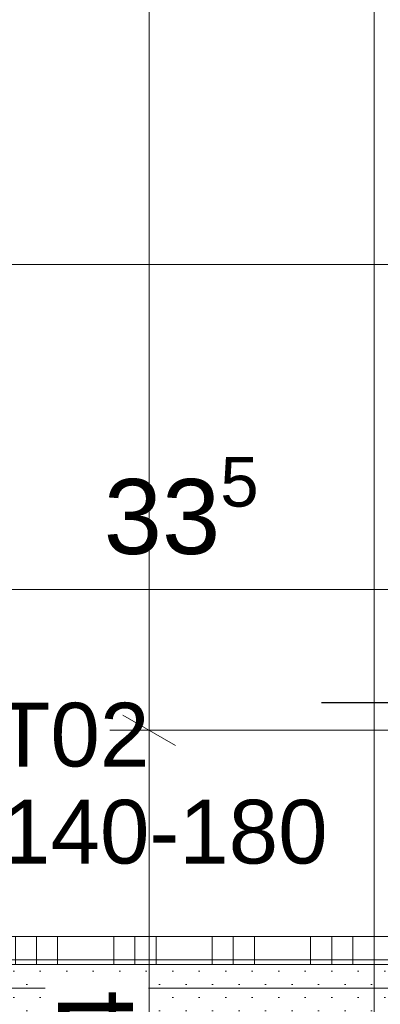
# Model space of a CAD drawing. Header units: metres. Extents: x -3.5 to 65.3, y -10.9 to 16.7.
# Tile 170 of 225: x 43.292 to 43.485, y 3.914 to 4.439. Entities that reach past the tile are written whole.
import ezdxf

# ---------------------------------------------------------------- set-up
doc = ezdxf.new("R2010")
doc.units = ezdxf.units.M
doc.header["$MEASUREMENT"] = 0
doc.linetypes.add('Wipeout_Contour', pattern=[1, 0, -1])
for name, color, linetype in [('102 - Bemaßung_ Beschriftung.Detail_ Ausschnitt', 7, 'Continuous'), ('654 - Abdeckung.Wand Belag', 7, 'Continuous'), ('Neubau_102 - Bemaßung_ Beschriftung.Detail_ Ausschnitt', 7, 'Continuous'), ('Neubau_606 - Struktur.Wand Innen Ausbau', 7, 'Continuous'), ('Neubau_650 - Abdeckung.Fußboden Aufbau', 7, 'Continuous')]:
    doc.layers.add(name, color=color, linetype=linetype)
doc.styles.add('ERSTELLTER_STIL_1', font='txt')
doc.dimstyles.new('ERSTELLTER_STIL__1', dxfattribs={"dimtxt": 0.04, "dimasz": 0.02128, "dimexe": 0.18, "dimexo": 0.0625, "dimgap": 0, "dimtad": 1, "dimtih": 1, "dimtoh": 1, "dimzin": 0, "dimdsep": 46, "dimtxsty": 'ERSTELLTER_STIL_1', "dimblk": 'ARROWHEAD_2', "dimblk1": 'ARROWHEAD_2', "dimblk2": 'ARROWHEAD_2', "dimcen": 0.09, "dimse1": 1, "dimse2": 1, "dimclrd": 7, "dimclre": 7, "dimclrt": 7, "dimazin": 0, "dimtfac": 1, "dimtdec": 4, "dimtmove": 0, "dimatfit": 3, "dimfxl": 1, "dimtolj": 1, "dimtzin": 0, "dimarcsym": 0})
doc.dimstyles.new('ERSTELLTER_STIL__3', dxfattribs={"dimtxt": 0.04, "dimasz": 0.02128, "dimexe": 0.18, "dimexo": 0.0625, "dimgap": 0, "dimtad": 1, "dimzin": 0, "dimdsep": 46, "dimtxsty": 'ERSTELLTER_STIL_1', "dimblk": 'ARROWHEAD_2', "dimblk1": 'ARROWHEAD_2', "dimblk2": 'ARROWHEAD_2', "dimcen": 0.09, "dimse1": 1, "dimse2": 1, "dimclrd": 7, "dimclre": 7, "dimclrt": 7, "dimazin": 0, "dimtfac": 1, "dimtdec": 4, "dimtmove": 0, "dimatfit": 3, "dimfxl": 1, "dimtolj": 1, "dimtzin": 0, "dimarcsym": 0})
doc.dimstyles.new('ERSTELLTER_STIL__6', dxfattribs={"dimtxt": 0.04, "dimasz": 0.02128, "dimexe": 0.18, "dimexo": 0.0625, "dimgap": 0, "dimtad": 1, "dimzin": 0, "dimdsep": 46, "dimtxsty": 'ERSTELLTER_STIL_1', "dimblk": 'ARROWHEAD_2', "dimblk1": 'ARROWHEAD_2', "dimblk2": 'ARROWHEAD_2', "dimcen": 0.09, "dimclrd": 7, "dimclre": 7, "dimclrt": 7, "dimazin": 0, "dimtfac": 1, "dimtdec": 4, "dimtmove": 0, "dimatfit": 3, "dimfxl": 1, "dimtolj": 1, "dimtzin": 0, "dimarcsym": 0})
doc.dimstyles.new('ERSTELLTER_STIL__7', dxfattribs={"dimtxt": 0.18, "dimasz": 0.010944, "dimexe": 0.18, "dimexo": 0.0625, "dimgap": 0, "dimtad": 0, "dimtih": 1, "dimtoh": 1, "dimdec": 4, "dimzin": 0, "dimdsep": 46, "dimcen": 0.09, "dimadec": 0, "dimazin": 0, "dimtfac": 1, "dimtdec": 4, "dimtmove": 0, "dimatfit": 3, "dimldrblk": 'ARROWHEAD_11', "dimfxl": 1, "dimtolj": 1, "dimtzin": 0, "dimarcsym": 0})
pattern_1 = [(45, (0, 0), (-0.007071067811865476, 0.007071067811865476), [0, -0.01])]

# ---------------------------------------------------------------- blocks, each defined once
blk = doc.blocks.new('*X148')
at = {"layer": '654 - Abdeckung.Wand Belag', "color": 7, "linetype": 'Continuous', "lineweight": 5}
for p, q in [((43.24874999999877, 3.949998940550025), (43.24874999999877, 3.937500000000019)), ((43.25999999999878, 3.949998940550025), (43.25999999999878, 3.937500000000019)), ((43.28999999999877, 3.949998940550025), (43.28999999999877, 3.937500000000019)), ((43.30124999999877, 3.949998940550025), (43.30124999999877, 3.937500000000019)), ((43.31249999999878, 3.949998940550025), (43.31249999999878, 3.937500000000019)), ((43.34249999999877, 3.949998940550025), (43.34249999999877, 3.937500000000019)), ((43.35374999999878, 3.949998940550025), (43.35374999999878, 3.937500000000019)), ((43.36499999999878, 3.949998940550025), (43.36499999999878, 3.937500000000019)), ((43.39499999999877, 3.949998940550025), (43.39499999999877, 3.937500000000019)), ((43.40624999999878, 3.949998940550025), (43.40624999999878, 3.937500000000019)), ((43.41749999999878, 3.949998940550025), (43.41749999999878, 3.937500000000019)), ((43.44749999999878, 3.949998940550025), (43.44749999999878, 3.937500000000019)), ((43.45874999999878, 3.949998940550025), (43.45874999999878, 3.937500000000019)), ((43.46999999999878, 3.949998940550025), (43.46999999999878, 3.937500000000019)), ((43.49999999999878, 3.949998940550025), (43.49999999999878, 3.937500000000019)), ((43.51124999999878, 3.949998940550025), (43.51124999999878, 3.937500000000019)), ((43.52249999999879, 3.949998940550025), (43.52249999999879, 3.937500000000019)), ((43.23998899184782, 3.937500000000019), (43.25999999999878, 3.937500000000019)), ((43.24874999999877, 3.937500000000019), (43.24874999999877, 3.934998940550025)), ((43.25999999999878, 3.937500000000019), (43.31249999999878, 3.937500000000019)), ((43.25999999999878, 3.937500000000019), (43.25999999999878, 3.934998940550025)), ((43.28999999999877, 3.937500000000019), (43.28999999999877, 3.934998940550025)), ((43.30124999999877, 3.937500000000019), (43.30124999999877, 3.934998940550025)), ((43.31249999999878, 3.937500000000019), (43.36499999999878, 3.937500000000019)), ((43.31249999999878, 3.937500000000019), (43.31249999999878, 3.934998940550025)), ((43.34249999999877, 3.937500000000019), (43.34249999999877, 3.934998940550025)), ((43.35374999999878, 3.937500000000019), (43.35374999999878, 3.934998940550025)), ((43.36499999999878, 3.937500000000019), (43.41749999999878, 3.937500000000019)), ((43.36499999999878, 3.937500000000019), (43.36499999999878, 3.934998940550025)), ((43.39499999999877, 3.937500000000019), (43.39499999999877, 3.934998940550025)), ((43.40624999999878, 3.937500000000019), (43.40624999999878, 3.934998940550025)), ((43.41749999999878, 3.937500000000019), (43.46999999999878, 3.937500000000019)), ((43.41749999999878, 3.937500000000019), (43.41749999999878, 3.934998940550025)), ((43.44749999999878, 3.937500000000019), (43.44749999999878, 3.934998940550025)), ((43.45874999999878, 3.937500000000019), (43.45874999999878, 3.934998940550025)), ((43.46999999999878, 3.937500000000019), (43.52249999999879, 3.937500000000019)), ((43.46999999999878, 3.937500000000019), (43.46999999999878, 3.934998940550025)), ((43.49999999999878, 3.937500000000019), (43.49999999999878, 3.934998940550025)), ((43.51124999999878, 3.937500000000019), (43.51124999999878, 3.934998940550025)), ((43.52249999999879, 3.937500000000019), (43.52998812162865, 3.937500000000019)), ((43.52249999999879, 3.937500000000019), (43.52249999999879, 3.934998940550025))]:
    blk.add_line(p, q, dxfattribs=at)
blk = doc.blocks.new('*D177')
at = {"layer": '102 - Bemaßung_ Beschriftung.Detail_ Ausschnitt', "color": 7, "linetype": 'Continuous', "lineweight": 5}
for p, q in [((41.86494027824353, 1.076299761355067), (41.86494027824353, 1.118299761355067)), ((43.54498796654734, 1.076299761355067), (43.54498796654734, 1.118299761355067)), ((41.85185655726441, 1.083299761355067), (41.8680223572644, 1.111299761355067)), ((41.87302317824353, 1.111299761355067), (41.85685737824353, 1.083299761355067)), ((43.55307086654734, 1.111299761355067), (43.53690506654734, 1.083299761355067)), ((41.86494027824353, 1.097299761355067), (43.54498796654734, 1.097299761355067))]:
    blk.add_line(p, q, dxfattribs=at)
at = {"layer": '102 - Bemaßung_ Beschriftung.Detail_ Ausschnitt', "color": 7, "lineweight": 5, "insert": (42.65175252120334, 1.105299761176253), "char_height": 0.04, "attachment_point": 7, "style": 'ERSTELLTER_STIL_1'}
blk.add_mtext('\\A1;{\\pql;\\fArial|b0|i0|c0|p38;1,68}', dxfattribs=at)
blk = doc.blocks.new('ARROWHEAD_2')
at = {"color": 0, "linetype": 'Continuous', "lineweight": 0}
for p, q in [((-0.3781315, -0.655), (0.3781315, 0.655)), ((0, 0), (-1, 0))]:
    blk.add_line(p, q, dxfattribs=at)
blk = doc.blocks.new('*D212')
at = {"layer": '102 - Bemaßung_ Beschriftung.Detail_ Ausschnitt', "color": 7, "linetype": 'Continuous', "lineweight": 5}
for p, q in [((43.20998899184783, 4.11399661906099), (43.20998899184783, 4.15599661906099)), ((43.54498796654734, 4.11399661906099), (43.54498796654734, 4.15599661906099)), ((43.21807189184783, 4.14899661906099), (43.20190609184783, 4.12099661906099)), ((43.53690506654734, 4.12099661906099), (43.55307086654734, 4.14899661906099)), ((43.20998899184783, 4.13499661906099), (43.54498796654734, 4.13499661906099)), ((43.54498796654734, 4.13499661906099), (43.55867996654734, 4.13499661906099))]:
    blk.add_line(p, q, dxfattribs=at)
at = {"layer": '102 - Bemaßung_ Beschriftung.Detail_ Ausschnitt', "color": 7, "lineweight": 5, "insert": (43.33711717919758, 4.142310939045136), "char_height": 0.04, "attachment_point": 7, "style": 'ERSTELLTER_STIL_1'}
blk.add_mtext('\\A1;{\\pql;\\fArial|b0|i0|c0|p38;33\\fArial|b0|i0|c0|p38;\\A1{\\H.66x;\\S5^  ;}}', dxfattribs=at)
blk = doc.blocks.new('*D323')
at = {"layer": '102 - Bemaßung_ Beschriftung.Detail_ Ausschnitt', "color": 7, "linetype": 'Continuous', "lineweight": 5}
for p, q in [((39.85598899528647, 5.7680829), (39.88398899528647, 5.7519171)), ((39.89098899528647, 5.759999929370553), (39.84898899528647, 5.759999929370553)), ((39.86998899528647, 3.935000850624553), (39.86998899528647, 5.759999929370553)), ((39.85598899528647, 3.943083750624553), (39.88398899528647, 3.926917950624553))]:
    blk.add_line(p, q, dxfattribs=at)
at = {"layer": '102 - Bemaßung_ Beschriftung.Detail_ Ausschnitt', "color": 7, "linetype": 'Continuous', "lineweight": 9, "flags": 128}
blk.add_lwpolyline([(39.86676702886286, 5.822403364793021), (39.86676702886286, 5.920288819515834), (39.80962417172, 5.920288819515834), (39.80962417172, 5.822403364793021)], close=True, dxfattribs=at)
at = {"layer": '102 - Bemaßung_ Beschriftung.Detail_ Ausschnitt', "color": 7, "lineweight": 5, "insert": (39.86975124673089, 4.784272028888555), "char_height": 0.04, "attachment_point": 7, "rotation": 90, "style": 'ERSTELLTER_STIL_1'}
blk.add_mtext('\\A1;{\\pql;\\fArial|b0|i0|c0|p38;1,82\\fArial|b0|i0|c0|p38;\\A1{\\H.66x;\\S5^  ;}}', dxfattribs=at)
blk = doc.blocks.new('*D418')
at = {"layer": '102 - Bemaßung_ Beschriftung.Detail_ Ausschnitt', "color": 7, "linetype": 'Continuous', "lineweight": 5}
for p, q in [((43.46743593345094, 5.7680829), (43.49543593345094, 5.7519171)), ((43.50243593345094, 5.76), (43.46043593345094, 5.76)), ((43.48143593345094, 3.889997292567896), (43.48143593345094, 5.76)), ((43.46743593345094, 3.898080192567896), (43.49543593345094, 3.881914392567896)), ((43.74498899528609, 3.889997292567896), (43.46043593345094, 3.889997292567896))]:
    blk.add_line(p, q, dxfattribs=at)
at = {"color": 254, "linetype": 'Wipeout_Contour', "lineweight": 0, "ltscale": 174.8931428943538}
blk.add_wipeout([(43.48093593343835, 4.764287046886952), (43.48093593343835, 4.885710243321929), (43.42593593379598, 4.885710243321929), (43.42593593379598, 4.764287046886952)], dxfattribs=at).dxf.layer = '102 - Bemaßung_ Beschriftung.Detail_ Ausschnitt'
at = {"layer": '102 - Bemaßung_ Beschriftung.Detail_ Ausschnitt', "color": 7, "lineweight": 5, "insert": (43.47343593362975, 4.771787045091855), "char_height": 0.04, "attachment_point": 7, "rotation": 90, "style": 'ERSTELLTER_STIL_1'}
blk.add_mtext('\\A1;{\\pql;\\fArial|b0|i0|c0|p38;1,87}', dxfattribs=at)
blk = doc.blocks.new('*D429')
at = {"layer": '102 - Bemaßung_ Beschriftung.Detail_ Ausschnitt', "color": 7, "linetype": 'Continuous', "lineweight": 5}
for p, q in [((43.34736669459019, 4.068081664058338), (43.3753666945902, 4.051915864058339)), ((44.3699881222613, 4.059998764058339), (43.34036669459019, 4.059998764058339)), ((43.3613666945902, 3.71999849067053), (43.3613666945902, 4.059998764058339)), ((43.34736669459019, 3.72808139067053), (43.3753666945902, 3.71191559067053)), ((43.9649899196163, 3.71999849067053), (43.34036669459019, 3.71999849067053))]:
    blk.add_line(p, q, dxfattribs=at)
at = {"color": 254, "linetype": 'Wipeout_Contour', "lineweight": 0, "ltscale": 174.0417604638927}
blk.add_wipeout([(43.36086669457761, 3.852144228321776), (43.36086669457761, 3.927853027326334), (43.30586669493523, 3.927853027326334), (43.30586669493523, 3.852144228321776)], dxfattribs=at).dxf.layer = '102 - Bemaßung_ Beschriftung.Detail_ Ausschnitt'
at = {"layer": '102 - Bemaßung_ Beschriftung.Detail_ Ausschnitt', "color": 7, "lineweight": 5, "insert": (43.35336669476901, 3.859644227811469), "char_height": 0.04, "attachment_point": 7, "rotation": 90, "style": 'ERSTELLTER_STIL_1'}
blk.add_mtext('\\A1;{\\pql;\\fArial|b0|i0|c0|p38;34}', dxfattribs=at)
blk = doc.blocks.new('*D430')
at = {"layer": '102 - Bemaßung_ Beschriftung.Detail_ Ausschnitt', "color": 7, "linetype": 'Continuous', "lineweight": 5}
for p, q in [((43.3613666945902, 5.76), (43.3613666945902, 5.773692)), ((43.3753666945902, 5.7519171), (43.34736669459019, 5.7680829)), ((43.3823666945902, 5.76), (43.34036669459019, 5.76)), ((43.3613666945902, 4.059998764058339), (43.3613666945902, 5.76)), ((43.34736669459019, 4.068081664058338), (43.3753666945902, 4.051915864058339)), ((44.3699881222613, 4.059998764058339), (43.34036669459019, 4.059998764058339))]:
    blk.add_line(p, q, dxfattribs=at)
at = {"color": 254, "linetype": 'Wipeout_Contour', "lineweight": 0, "ltscale": 174.4537796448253}
blk.add_wipeout([(43.36086669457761, 4.849287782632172), (43.36086669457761, 4.9707109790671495), (43.30586669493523, 4.9707109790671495), (43.30586669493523, 4.849287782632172)], dxfattribs=at).dxf.layer = '102 - Bemaßung_ Beschriftung.Detail_ Ausschnitt'
at = {"layer": '102 - Bemaßung_ Beschriftung.Detail_ Ausschnitt', "color": 7, "lineweight": 5, "insert": (43.35336669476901, 4.856787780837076), "char_height": 0.04, "attachment_point": 7, "rotation": 90, "style": 'ERSTELLTER_STIL_1'}
blk.add_mtext('\\A1;{\\pql;\\fArial|b0|i0|c0|p38;1,70}', dxfattribs=at)
blk = doc.blocks.new('ARROWHEAD_11')
at = {"color": 0, "linetype": 'Continuous', "lineweight": 0}
blk.add_line((0, 0), (-1, 0), dxfattribs=at)
at = {"color": 0, "linetype": 'Continuous', "lineweight": 0, "const_width": 0.25, "flags": 128}
blk.add_lwpolyline([(-0.125, 0, 1), (0.125, 0, 1)], format="xyb", close=True, dxfattribs=at)

msp = doc.modelspace()

# ---------------------------------------------------------------- hatches: boundary and pattern name
at = {"layer": 'Neubau_606 - Struktur.Wand Innen Ausbau', "linetype": 'Continuous', "lineweight": 0, "true_color": 0x000000}
h = msp.add_hatch(dxfattribs=at)
h.set_pattern_fill('Gips_0001', color=18, style=0, pattern_type=2)
h.set_pattern_definition(pattern_1)
h.paths.add_polyline_path([(43.20998898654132, 3.922498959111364), (43.54498800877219, 3.922498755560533), (43.54498800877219, 3.934998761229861), (43.20998898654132, 3.934998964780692)])
h = msp.add_hatch(dxfattribs=at)
h.set_pattern_fill('Gips_0001', color=18, style=0, pattern_type=2)
h.set_pattern_definition(pattern_1)
h.paths.add_polyline_path([(43.54498801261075, 3.922498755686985), (43.20998899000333, 3.922498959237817), (43.20998899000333, 3.909998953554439), (43.54498801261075, 3.909998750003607)])
at = {"layer": 'Neubau_650 - Abdeckung.Fußboden Aufbau', "linetype": 'Continuous', "lineweight": 13, "true_color": 0xafafaf}
h = msp.add_hatch(dxfattribs=at)
h.set_pattern_fill('Raster_60x60_Fuge_2mm_0001', color=253, style=0, pattern_type=2)
h.set_pattern_definition([(0, (42.60998891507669, 4.910000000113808), (0, 0.602), []), (90, (42.60998891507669, 4.910000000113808), (-0.602, 0), [])])
h.paths.add_polyline_path([(42.22498899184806, 3.934998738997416), (43.54498810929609, 3.934998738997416), (43.54498812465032, 4.060001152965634), (44.3699881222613, 4.060001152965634), (44.36998810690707, 5.759999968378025), (42.22498899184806, 5.759999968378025)])
h = msp.add_hatch(dxfattribs=at)
h.set_pattern_fill('Raster_60x60_Fuge_2mm_0001', color=253, style=0, pattern_type=2)
h.set_pattern_definition([(0, (42.60998891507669, 3.809998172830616), (0, 0.602), []), (90, (42.60998891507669, 3.809998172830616), (-0.602, 0), [])])
h.paths.add_polyline_path([(42.32498899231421, 3.809998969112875), (40.37997499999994, 3.810000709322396), (40.37997499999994, 0.2550001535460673), (43.54498915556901, 0.2550001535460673), (43.54498899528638, 0.3299999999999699, -0.414213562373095), (43.49498899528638, 0.2799999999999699, -0.414213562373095), (43.44498899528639, 0.3299999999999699, -0.414213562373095), (43.3949889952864, 0.2799999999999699, -0.414213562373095), (43.34498899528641, 0.3299999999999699, -0.414213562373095), (43.3949889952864, 0.3799999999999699, -0.414213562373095), (43.44498899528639, 0.3299999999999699, -0.414213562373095), (43.49498899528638, 0.3799999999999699, -0.414213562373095), (43.54498899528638, 0.3299999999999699), (43.54498915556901, 3.809998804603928), (43.20998889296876, 3.809998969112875), (43.20998889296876, 3.934999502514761), (42.32498899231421, 3.934999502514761)])

# ---------------------------------------------------------------- linework, layer by layer
at = {"layer": '654 - Abdeckung.Wand Belag', "color": 7, "linetype": 'Continuous', "lineweight": 5, "flags": 128}
for points in [[(43.52998812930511, 3.949998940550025), (43.23998899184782, 3.949998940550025)], [(43.23998899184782, 3.934998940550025), (43.52998812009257, 3.934998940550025)]]:
    msp.add_lwpolyline(points, dxfattribs=at)
at = {"layer": 'Neubau_606 - Struktur.Wand Innen Ausbau', "color": 1, "linetype": 'Continuous', "lineweight": 5}
msp.add_line((43.54498800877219, 3.922498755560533), (43.20998898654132, 3.922498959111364), dxfattribs=at)
at = {"layer": 'Neubau_606 - Struktur.Wand Innen Ausbau', "color": 1, "linetype": 'Continuous', "lineweight": 5, "flags": 128}
msp.add_lwpolyline([(43.54498800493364, 3.934998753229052), (43.20998898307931, 3.934998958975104)], dxfattribs=at)
at = {"layer": 'Neubau_650 - Abdeckung.Fußboden Aufbau', "color": 1, "linetype": 'Continuous', "lineweight": 13, "flags": 128}
msp.add_lwpolyline([(42.22498899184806, 3.934998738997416), (42.22498899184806, 5.759999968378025), (44.36998810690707, 5.759999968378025), (44.3699881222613, 4.060001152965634), (43.54498812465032, 4.060001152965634), (43.54498810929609, 3.934998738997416), (43.20998889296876, 3.934998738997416)], dxfattribs=at)

# ---------------------------------------------------------------- block references
at = {"layer": '654 - Abdeckung.Wand Belag', "color": 7, "lineweight": 5}
msp.add_blockref('*X148', (0, 0), dxfattribs=at)

# ---------------------------------------------------------------- dimensions: what is measured, and where the dimension line sits
at = {"layer": '102 - Bemaßung_ Beschriftung.Detail_ Ausschnitt', "color": 7, "linetype": 'Continuous', "lineweight": 5}
dim = msp.add_linear_dim(base=(39.86998899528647, 5.76), p1=(40.12997499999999, 3.935000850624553), p2=(43.72998899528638, 5.76), angle=90, dimstyle='ERSTELLTER_STIL__3', dxfattribs=at)
dim.commit()
dim.dimension.update_dxf_attribs({"geometry": '*D323', "text_midpoint": (39.84198899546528, 4.890248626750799), "dimtype": 160, "text_rotation": 90})
for base, p1, picture, middle in [((43.54498796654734, 4.13499661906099), (43.20998899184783, 3.934998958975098), '*D212', (43.4216349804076, 4.162996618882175)), ((43.54498796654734, 1.097299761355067), (41.86494027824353, 0.9299668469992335), '*D177', (42.70370552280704, 1.125299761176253))]:
    dim = msp.add_linear_dim(base=base, p1=p1, p2=(43.54498796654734, 4.060001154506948), dimstyle='ERSTELLTER_STIL__1', dxfattribs=at)
    dim.commit()
    dim.dimension.update_dxf_attribs({"geometry": picture, "text_midpoint": middle, "dimtype": 160})

# ---------------------------------------------------------------- next in the draw order: dimensions: what is measured, and where the dimension line sits
dim = msp.add_linear_dim(base=(43.48143593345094, 5.76), p1=(43.74498899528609, 3.889997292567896), p2=(43.72998899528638, 5.76), angle=90, dimstyle='ERSTELLTER_STIL__6', dxfattribs=at)
dim.commit()
dim.dimension.update_dxf_attribs({"geometry": '*D418', "text_midpoint": (43.45343593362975, 4.823740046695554), "dimtype": 160, "text_rotation": 90})

# ---------------------------------------------------------------- next in the draw order: dimensions: what is measured, and where the dimension line sits
dim = msp.add_linear_dim(base=(43.3613666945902, 4.059998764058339), p1=(43.9649899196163, 3.71999849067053), p2=(44.3699881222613, 4.059998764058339), angle=90, dimstyle='ERSTELLTER_STIL__6', dxfattribs=at)
dim.commit()
dim.dimension.update_dxf_attribs({"geometry": '*D429', "text_midpoint": (43.333366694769, 3.890138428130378), "dimtype": 160, "text_rotation": 90})

# ---------------------------------------------------------------- next in the draw order: dimensions: what is measured, and where the dimension line sits
dim = msp.add_linear_dim(base=(43.3613666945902, 5.76), p1=(44.3699881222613, 4.059998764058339), p2=(43.72998899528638, 5.76), angle=90, dimstyle='ERSTELLTER_STIL__6', dxfattribs=at)
dim.commit()
dim.dimension.update_dxf_attribs({"geometry": '*D430', "text_midpoint": (43.333366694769, 4.908740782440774), "dimtype": 160, "text_rotation": 90})

# ---------------------------------------------------------------- next in the draw order: texts
at = {"layer": 'Neubau_102 - Bemaßung_ Beschriftung.Detail_ Ausschnitt', "color": 7, "linetype": 'Continuous', "lineweight": 9, "insert": (43.25858202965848, 4.074664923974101), "char_height": 0.03400000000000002, "attachment_point": 2, "line_spacing_factor": 0.9132978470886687, "style": 'ERSTELLTER_STIL_1'}
msp.add_mtext('\\A1;{\\pqc;\\fArial|b0|i0|c0|p38;SW-ST02\\P\\pqc;\\fArial|b0|i0|c0|p38;HLS BD\\fArial|b0|i0|c0|p38; \\fArial|b0|i0|c0|p38;Ø\\fArial|b0|i0|c0|p38;140\\fArial|b0|i0|c0|p38;-180}', dxfattribs=at)

# ---------------------------------------------------------------- next in the draw order: leaders
at = {"layer": 'Neubau_102 - Bemaßung_ Beschriftung.Detail_ Ausschnitt', "color": 1, "linetype": 'Continuous', "lineweight": 13, "annotation_type": 0, "has_hookline": 1, "hookline_direction": 1, "text_width": 0.3895720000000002}
msp.add_leader([(43.74498899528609, 3.889997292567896), (43.60605604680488, 4.074664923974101), (43.45336802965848, 4.074664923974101)], dimstyle='ERSTELLTER_STIL__7', dxfattribs=at)

doc.saveas('drawing.dxf')
